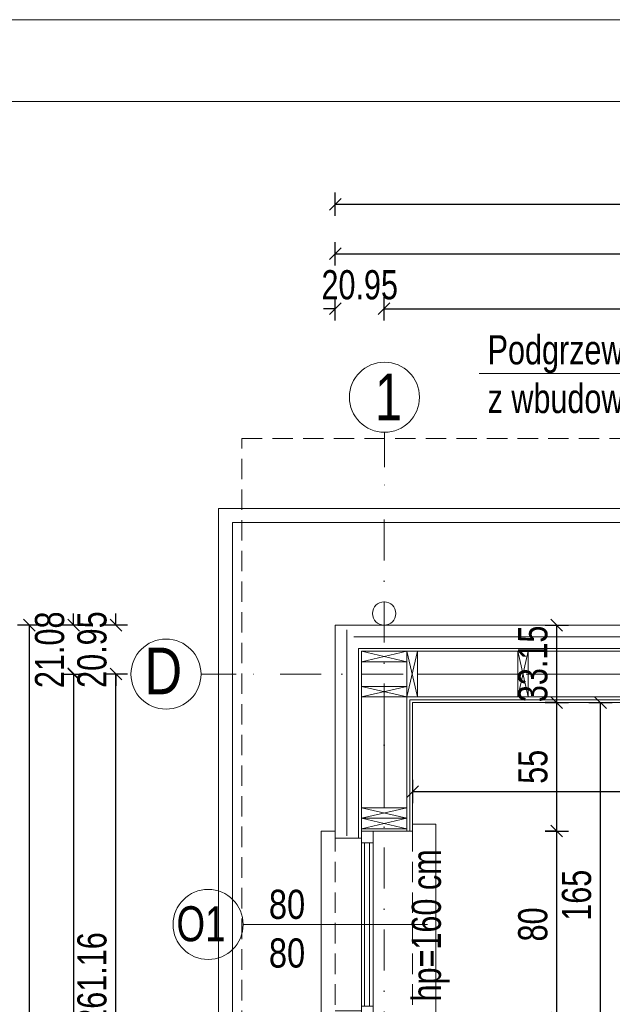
# Model space of a CAD drawing. Header units: inches. Extents: x 69729 to 77643, y -43505 to -36607.
# Tile 27 of 69: x 71486 to 71740, y -37986 to -37565. Entities that reach past the tile are written whole.
import ezdxf

# ---------------------------------------------------------------- set-up
doc = ezdxf.new("R2010")
doc.units = ezdxf.units.IN
doc.header["$MEASUREMENT"] = 0
doc.linetypes.add('DASHDOT', pattern=[1, 0.5, -0.25, 0, -0.25])
doc.linetypes.add('HIDDEN', pattern=[0.375, 0.25, -0.125])
doc.layers.get('0').update_dxf_attribs({"lineweight": 0})
doc.layers.get('Defpoints').update_dxf_attribs({"lineweight": 0})
for name, color, linetype, lineweight in [('A--tabelka rysunku', 7, 'Continuous', 0), ('p--dach', 2, 'Continuous', 30), ('p--dach-rura spustowa', 2, 'Continuous', 0), ('p--konst-słupy', 3, 'Continuous', 0), ('p--obrzeże bet.', 252, 'Continuous', 0), ('p--ocieplenie w.wew.', 53, 'Continuous', 0), ('p--ocieplenie-w.zew', 77, 'Continuous', 0), ('p--okna', 153, 'Continuous', 0), ('p--opis okna', 181, 'Continuous', 0), ('p--opisy dodatkowe', 33, 'Continuous', 0), ('p--opisy pomieszczeń', 31, 'Continuous', 0), ('p--osie konstr', 1, 'DASHDOT', 15), ('p--osie konstr.-NR', 1, 'DASHDOT', 15), ('p--płyta GK', 2, 'Continuous', 0), ('p--wymiary-1-50', 5, 'Continuous', 0), ('p--ściana szkielet', 3, 'Continuous', 0)]:
    doc.layers.add(name, color=color, linetype=linetype, lineweight=lineweight)
doc.styles.add('1-50', font='arial.ttf', dxfattribs={"width": 0.75, "height": 12.5})
doc.styles.get("Standard").update_dxf_attribs({"font": 'arial.ttf', "width": 0.75})
doc.styles.add('STYL-1', font='arial.ttf', dxfattribs={"width": 0.75})
doc.linetypes.add('BATTING', pattern='A,0.0001,-0.1,[134,ltypeshp.shx,S=0.1,R=0,X=-0.1,Y=0],-0.2,[134,ltypeshp.shx,S=0.1,R=180,X=0.1,Y=0],-0.1', length=0.4001)
doc.dimstyles.new('1-50', dxfattribs={"dimtxt": 12.5, "dimasz": 5, "dimexe": 5, "dimexo": 5, "dimgap": 0.09, "dimtad": 0, "dimdsep": 46, "dimtxsty": '1-50', "dimblk": 'OBLIQUE', "dimcen": 0.09, "dimadec": 0, "dimazin": 0, "dimtfac": 1, "dimtdec": 4, "dimtix": 1, "dimtofl": 0, "dimtmove": 2, "dimatfit": 3, "dimldrblk": 'OBLIQUE', "dimfxl": 5, "dimfxlon": 1, "dimtvp": 0.8, "dimtolj": 1, "dimtzin": 0, "dimarcsym": 0})

# ---------------------------------------------------------------- blocks, each defined once
blk = doc.blocks.new('_OBLIQUE')
at = {"color": 0, "linetype": 'ByBlock', "lineweight": -2}
for p, q in [((-0.5, -0.5), (0.5, 0.5)), ((0, 0), (0, 0))]:
    blk.add_line(p, q, dxfattribs=at)
blk = doc.blocks.new('*D18')
at = {"layer": 'Defpoints', "color": 0}
for p in [(71506.26, -37844.7), (71508.76, -38487.2), (71558.6, -38487.2)]:
    blk.add_point(p, dxfattribs=at)
at = {"layer": 'p--wymiary-1-50', "color": 0, "lineweight": -2}
for p, q in [((71508.76, -37844.7), (71508.76, -38487.2)), ((71511.26, -37844.7), (71513.76, -37844.7)), ((71513.76, -38487.2), (71503.76, -38487.2))]:
    blk.add_line(p, q, dxfattribs=at)
at = {"layer": 'p--wymiary-1-50', "color": 0, "lineweight": -2, "xscale": 5, "yscale": 5, "zscale": 5}
for p, rotation in [((71508.76, -37844.7), 90), ((71508.76, -38487.2), 270)]:
    blk.add_blockref('_OBLIQUE', p, dxfattribs=dict(at, rotation=rotation))
at = {"layer": 'p--wymiary-1-50', "color": 0, "linetype": 'Continuous', "ltscale": 12, "insert": (71498.55, -38165.95), "char_height": 12.5, "attachment_point": 5, "rotation": 90, "style": '1-50'}
blk.add_mtext('\\A1;642.5', dxfattribs=at)
blk = doc.blocks.new('*D28')
at = {"layer": 'Defpoints', "color": 0}
for p in [(71669.83, -37823.87), (71489.8, -38508.27), (71669.83, -38508.27)]:
    blk.add_point(p, dxfattribs=at)
at = {"layer": 'p--wymiary-1-50', "color": 0, "lineweight": -2}
for p, q in [((71494.8, -37823.87), (71484.8, -37823.87)), ((71489.8, -37823.87), (71489.8, -38508.27)), ((71494.8, -38508.27), (71484.8, -38508.27))]:
    blk.add_line(p, q, dxfattribs=at)
at = {"layer": 'p--wymiary-1-50', "color": 0, "lineweight": -2, "xscale": 5, "yscale": 5, "zscale": 5}
for p, rotation in [((71489.8, -37823.87), 90), ((71489.8, -38508.27), 270)]:
    blk.add_blockref('_OBLIQUE', p, dxfattribs=dict(at, rotation=rotation))
at = {"layer": 'p--wymiary-1-50', "color": 0, "linetype": 'Continuous', "ltscale": 12, "insert": (71479.59, -38166.07), "char_height": 12.5, "attachment_point": 5, "rotation": 90, "style": '1-50'}
blk.add_mtext('\\A1;684.4', dxfattribs=at)
blk = doc.blocks.new('*D31')
at = {"layer": 'Defpoints', "color": 0}
for p in [(71526.91, -37844.82), (71588.36, -37844.82), (71997.12, -38105.97)]:
    blk.add_point(p, dxfattribs=at)
at = {"layer": 'p--wymiary-1-50', "color": 0, "linetype": 'Continuous', "lineweight": -2}
for p, q in [((71531.91, -37844.82), (71521.91, -37844.82)), ((71526.91, -38105.97), (71526.91, -37844.82)), ((71531.91, -38105.97), (71521.91, -38105.97))]:
    blk.add_line(p, q, dxfattribs=at)
at = {"layer": 'p--wymiary-1-50', "color": 0, "lineweight": -2, "xscale": 5, "yscale": 5, "zscale": 5}
for p, rotation in [((71526.91, -37844.82), 90), ((71526.91, -38105.97), 270)]:
    blk.add_blockref('_OBLIQUE', p, dxfattribs=dict(at, rotation=rotation))
at = {"layer": 'p--wymiary-1-50', "color": 0, "linetype": 'Continuous', "ltscale": 12, "insert": (71516.7, -37975.39), "char_height": 12.5, "attachment_point": 5, "rotation": 90, "style": '1-50'}
blk.add_mtext('\\A1;261.16', dxfattribs=at)
blk = doc.blocks.new('*D32')
at = {"layer": 'Defpoints', "color": 0}
for p in [(71526.91, -37823.87), (71620.87, -37823.87), (71588.36, -37844.82)]:
    blk.add_point(p, dxfattribs=at)
at = {"layer": 'p--wymiary-1-50', "color": 0, "linetype": 'Continuous', "lineweight": -2}
for p, q in [((71526.91, -37823.87), (71526.91, -37818.87)), ((71531.91, -37823.87), (71521.91, -37823.87)), ((71531.91, -37844.82), (71521.91, -37844.82)), ((71526.91, -37844.82), (71526.91, -37849.82))]:
    blk.add_line(p, q, dxfattribs=at)
at = {"layer": 'p--wymiary-1-50', "color": 0, "lineweight": -2, "xscale": 5, "yscale": 5, "zscale": 5}
for p, rotation in [((71526.91, -37823.87), 270), ((71526.91, -37844.82), 90)]:
    blk.add_blockref('_OBLIQUE', p, dxfattribs=dict(at, rotation=rotation))
at = {"layer": 'p--wymiary-1-50', "color": 0, "linetype": 'Continuous', "ltscale": 12, "insert": (71516.7, -37834.34), "char_height": 12.5, "attachment_point": 5, "rotation": 90, "style": '1-50'}
blk.add_mtext('\\A1;20.95', dxfattribs=at)
blk = doc.blocks.new('*D33')
at = {"layer": 'Defpoints', "color": 0}
for p in [(71508.76, -37823.87), (71602.72, -37823.87), (71570.2, -37844.95)]:
    blk.add_point(p, dxfattribs=at)
at = {"layer": 'p--wymiary-1-50', "color": 0, "linetype": 'Continuous', "lineweight": -2}
for p, q in [((71508.76, -37823.87), (71508.76, -37818.87)), ((71513.76, -37823.87), (71503.76, -37823.87)), ((71513.76, -37844.95), (71503.76, -37844.95)), ((71508.76, -37844.95), (71508.76, -37849.95))]:
    blk.add_line(p, q, dxfattribs=at)
at = {"layer": 'p--wymiary-1-50', "color": 0, "lineweight": -2, "xscale": 5, "yscale": 5, "zscale": 5}
for p, rotation in [((71508.76, -37823.87), 270), ((71508.76, -37844.95), 90)]:
    blk.add_blockref('_OBLIQUE', p, dxfattribs=dict(at, rotation=rotation))
at = {"layer": 'p--wymiary-1-50', "color": 0, "linetype": 'Continuous', "ltscale": 12, "insert": (71498.55, -37834.41), "char_height": 12.5, "attachment_point": 5, "rotation": 90, "style": '1-50'}
blk.add_mtext('\\A1;21.08', dxfattribs=at)
blk = doc.blocks.new('*D68')
at = {"layer": 'Defpoints', "color": 0}
for p in [(71651.06, -37823.87), (71715.78, -37823.87), (71684.21, -37857.02)]:
    blk.add_point(p, dxfattribs=at)
at = {"layer": 'p--wymiary-1-50', "color": 0, "linetype": 'Continuous', "lineweight": -2}
for p, q in [((71710.78, -37823.87), (71720.78, -37823.87)), ((71715.78, -37857.02), (71715.78, -37823.87)), ((71710.78, -37857.02), (71720.78, -37857.02))]:
    blk.add_line(p, q, dxfattribs=at)
at = {"layer": 'p--wymiary-1-50', "color": 0, "lineweight": -2, "xscale": 5, "yscale": 5, "zscale": 5}
for p, rotation in [((71715.78, -37823.87), 90), ((71715.78, -37857.02), 270)]:
    blk.add_blockref('_OBLIQUE', p, dxfattribs=dict(at, rotation=rotation))
at = {"layer": 'p--wymiary-1-50', "color": 0, "linetype": 'Continuous', "ltscale": 12, "insert": (71705.57, -37840.45), "char_height": 12.5, "attachment_point": 5, "rotation": 90, "style": '1-50'}
blk.add_mtext('\\A1;33.15', dxfattribs=at)
blk = doc.blocks.new('*D104')
at = {"layer": 'Defpoints', "color": 0}
for p in [(71684.21, -37912.02), (71715.78, -37912.02), (71684.21, -37992.02)]:
    blk.add_point(p, dxfattribs=at)
at = {"layer": 'p--wymiary-1-50', "color": 0, "linetype": 'Continuous', "lineweight": -2}
for p, q in [((71710.78, -37912.02), (71720.78, -37912.02)), ((71715.78, -37992.02), (71715.78, -37912.02)), ((71710.78, -37992.02), (71720.78, -37992.02))]:
    blk.add_line(p, q, dxfattribs=at)
at = {"layer": 'p--wymiary-1-50', "color": 0, "lineweight": -2, "xscale": 5, "yscale": 5, "zscale": 5}
for p, rotation in [((71715.78, -37912.02), 90), ((71715.78, -37992.02), 270)]:
    blk.add_blockref('_OBLIQUE', p, dxfattribs=dict(at, rotation=rotation))
at = {"layer": 'p--wymiary-1-50', "color": 0, "linetype": 'Continuous', "ltscale": 12, "insert": (71705.57, -37952.02), "char_height": 12.5, "attachment_point": 5, "rotation": 90, "style": '1-50'}
blk.add_mtext('\\A1;80', dxfattribs=at)
blk = doc.blocks.new('*D105')
at = {"layer": 'Defpoints', "color": 0}
for p in [(71715.78, -37857.02), (71720.78, -37857.02), (71720.78, -37912.02)]:
    blk.add_point(p, dxfattribs=at)
at = {"layer": 'p--wymiary-1-50', "color": 0, "linetype": 'Continuous', "lineweight": -2}
for p, q in [((71715.78, -37857.02), (71710.78, -37857.02)), ((71715.78, -37912.02), (71715.78, -37857.02)), ((71715.78, -37912.02), (71710.78, -37912.02))]:
    blk.add_line(p, q, dxfattribs=at)
at = {"layer": 'p--wymiary-1-50', "color": 0, "lineweight": -2, "xscale": 5, "yscale": 5, "zscale": 5}
for p, rotation in [((71715.78, -37857.02), 90), ((71715.78, -37912.02), 270)]:
    blk.add_blockref('_OBLIQUE', p, dxfattribs=dict(at, rotation=rotation))
at = {"layer": 'p--wymiary-1-50', "color": 0, "linetype": 'Continuous', "ltscale": 12, "insert": (71705.61, -37884.52), "char_height": 12.5, "attachment_point": 5, "rotation": 90, "style": '1-50'}
blk.add_mtext('\\A1;55', dxfattribs=at)
blk = doc.blocks.new('*D167')
at = {"layer": 'Defpoints', "color": 0}
for p in [(72111.52, -37664.81), (71620.87, -37840.12), (72111.52, -37840.12)]:
    blk.add_point(p, dxfattribs=at)
at = {"layer": 'p--wymiary-1-50', "color": 0, "linetype": 'Continuous', "lineweight": -2}
for p, q in [((71620.87, -37669.81), (71620.87, -37659.81)), ((72111.52, -37669.81), (72111.52, -37659.81)), ((71620.87, -37664.81), (72111.52, -37664.81))]:
    blk.add_line(p, q, dxfattribs=at)
at = {"layer": 'p--wymiary-1-50', "color": 0, "lineweight": -2, "xscale": 5, "yscale": 5, "zscale": 5, "rotation": 180}
blk.add_blockref('_OBLIQUE', (71620.87, -37664.81), dxfattribs=at)
at = {"layer": 'p--wymiary-1-50', "color": 0, "lineweight": -2, "xscale": 5, "yscale": 5, "zscale": 5}
blk.add_blockref('_OBLIQUE', (72111.52, -37664.81), dxfattribs=at)
at = {"layer": 'p--wymiary-1-50', "color": 0, "linetype": 'Continuous', "ltscale": 12, "insert": (71866.2, -37654.6), "char_height": 12.5, "attachment_point": 5, "style": '1-50'}
blk.add_mtext('\\A1;490.65', dxfattribs=at)
blk = doc.blocks.new('*D172')
at = {"layer": 'Defpoints', "color": 0}
for p in [(72820.87, -37643.65), (71620.87, -37840.12), (72820.87, -37840.12)]:
    blk.add_point(p, dxfattribs=at)
at = {"layer": 'p--wymiary-1-50', "color": 0, "linetype": 'Continuous', "lineweight": -2}
for p, q in [((71620.87, -37648.65), (71620.87, -37638.65)), ((72820.87, -37648.65), (72820.87, -37638.65)), ((71620.87, -37643.65), (72820.87, -37643.65))]:
    blk.add_line(p, q, dxfattribs=at)
at = {"layer": 'p--wymiary-1-50', "color": 0, "lineweight": -2, "xscale": 5, "yscale": 5, "zscale": 5, "rotation": 180}
blk.add_blockref('_OBLIQUE', (71620.87, -37643.65), dxfattribs=at)
at = {"layer": 'p--wymiary-1-50', "color": 0, "lineweight": -2, "xscale": 5, "yscale": 5, "zscale": 5}
blk.add_blockref('_OBLIQUE', (72820.87, -37643.65), dxfattribs=at)
at = {"layer": 'p--wymiary-1-50', "color": 0, "linetype": 'Continuous', "ltscale": 12, "insert": (72220.87, -37633.44), "char_height": 12.5, "attachment_point": 5, "style": '1-50'}
blk.add_mtext('\\A1;1200', dxfattribs=at)
blk = doc.blocks.new('*D192')
at = {"layer": 'Defpoints', "color": 0}
for p in [(71684.21, -37857.02), (71734.51, -37857.02), (71717.46, -38022.02)]:
    blk.add_point(p, dxfattribs=at)
at = {"layer": 'p--wymiary-1-50', "color": 0, "linetype": 'Continuous', "lineweight": -2}
for p, q in [((71729.51, -37857.02), (71739.51, -37857.02)), ((71734.51, -38022.02), (71734.51, -37857.02)), ((71729.51, -38022.02), (71739.51, -38022.02))]:
    blk.add_line(p, q, dxfattribs=at)
at = {"layer": 'p--wymiary-1-50', "color": 0, "lineweight": -2, "xscale": 5, "yscale": 5, "zscale": 5}
for p, rotation in [((71734.51, -37857.02), 90), ((71734.51, -38022.02), 270)]:
    blk.add_blockref('_OBLIQUE', p, dxfattribs=dict(at, rotation=rotation))
at = {"layer": 'p--wymiary-1-50', "color": 0, "linetype": 'Continuous', "ltscale": 12, "insert": (71724.3, -37939.52), "char_height": 12.5, "attachment_point": 5, "rotation": 90, "style": '1-50'}
blk.add_mtext('\\A1;165', dxfattribs=at)
blk = doc.blocks.new('*D197')
at = {"layer": 'Defpoints', "color": 0}
for p in [(71641.82, -37688.4), (71641.82, -37773.87), (71620.87, -37823.87)]:
    blk.add_point(p, dxfattribs=at)
at = {"layer": 'p--wymiary-1-50', "color": 0, "linetype": 'Continuous', "lineweight": -2}
for p, q in [((71620.87, -37693.4), (71620.87, -37683.4)), ((71641.82, -37693.4), (71641.82, -37683.4)), ((71620.87, -37688.4), (71615.87, -37688.4)), ((71641.82, -37688.4), (71646.82, -37688.4))]:
    blk.add_line(p, q, dxfattribs=at)
at = {"layer": 'p--wymiary-1-50', "color": 0, "lineweight": -2, "xscale": 5, "yscale": 5, "zscale": 5}
blk.add_blockref('_OBLIQUE', (71620.87, -37688.4), dxfattribs=at)
at = {"layer": 'p--wymiary-1-50', "color": 0, "lineweight": -2, "xscale": 5, "yscale": 5, "zscale": 5, "rotation": 180}
blk.add_blockref('_OBLIQUE', (71641.82, -37688.4), dxfattribs=at)
at = {"layer": 'p--wymiary-1-50', "color": 0, "linetype": 'Continuous', "ltscale": 12, "insert": (71631.35, -37678.19), "char_height": 12.5, "attachment_point": 5, "style": '1-50'}
blk.add_mtext('\\A1;20.95', dxfattribs=at)
blk = doc.blocks.new('*D199')
at = {"layer": 'Defpoints', "color": 0}
for p in [(72005.32, -37688.4), (71641.82, -37773.87), (72005.32, -37773.87)]:
    blk.add_point(p, dxfattribs=at)
at = {"layer": 'p--wymiary-1-50', "color": 0, "linetype": 'Continuous', "lineweight": -2}
for p, q in [((71641.82, -37693.4), (71641.82, -37683.4)), ((72005.32, -37693.4), (72005.32, -37683.4)), ((71641.82, -37688.4), (72005.32, -37688.4))]:
    blk.add_line(p, q, dxfattribs=at)
at = {"layer": 'p--wymiary-1-50', "color": 0, "lineweight": -2, "xscale": 5, "yscale": 5, "zscale": 5, "rotation": 180}
blk.add_blockref('_OBLIQUE', (71641.82, -37688.4), dxfattribs=at)
at = {"layer": 'p--wymiary-1-50', "color": 0, "lineweight": -2, "xscale": 5, "yscale": 5, "zscale": 5}
blk.add_blockref('_OBLIQUE', (72005.32, -37688.4), dxfattribs=at)
at = {"layer": 'p--wymiary-1-50', "color": 0, "linetype": 'Continuous', "ltscale": 12, "insert": (71823.57, -37678.19), "char_height": 12.5, "attachment_point": 5, "style": '1-50'}
blk.add_mtext('\\A1;363.5', dxfattribs=at)
blk = doc.blocks.new('okno-80-33.15')
at = {"linetype": 'Continuous', "ltscale": 35}
for p, q in [((-3, 10), (83, 10)), ((0, -39.15), (80, -39.15))]:
    blk.add_line(p, q, dxfattribs=at)
for p, q in [((-3, 0), (-3, 10)), ((83, 0), (83, 10)), ((0, 0), (-3, 0)), ((0, -21.95), (0, 0)), ((80, 0), (80, -21.95)), ((80, 0), (83, 0)), ((0, -21.95), (0, -16.95)), ((0, -16.95), (5, -16.95)), ((5, -16.95), (75, -16.95)), ((5, -16.95), (5, -21.95)), ((5, -18.45), (75, -18.45)), ((5, -20.61), (75, -20.61)), ((75, -21.95), (75, -16.95)), ((75, -16.95), (80, -16.95)), ((80, -16.95), (80, -21.95)), ((5, -21.95), (0, -21.95)), ((3, -33.15), (3, -21.95)), ((75, -21.95), (5, -21.95)), ((80, -21.95), (75, -21.95)), ((77, -21.95), (77, -33.15)), ((0, -39.15), (0, -33.15)), ((80, -33.15), (80, -39.15))]:
    blk.add_line(p, q)
at = {"linetype": 'HIDDEN', "ltscale": 35}
for p, q in [((0, 0), (80, 0)), ((0, -33.15), (80, -33.15))]:
    blk.add_line(p, q, dxfattribs=at)
blk = doc.blocks.new('ukł.słupów')
for p, q in [((0, 657.5), (19.5, 662)), ((0, 662), (19.5, 657.5)), ((19.5, 662), (24, 642.5)), ((24, 662), (19.5, 642.5)), ((67, 662), (71.5, 642.5)), ((71.5, 662), (67, 642.5)), ((0, 647), (19.5, 642.5)), ((0, 642.5), (19.5, 647)), ((0, 590.55), (19.5, 595.05)), ((0, 595.05), (19.5, 590.55)), ((0, 586.05), (19.5, 590.55)), ((0, 590.55), (19.5, 586.05))]:
    blk.add_line(p, q)
for points in [[(0, 662), (19.5, 662), (19.5, 657.5), (0, 657.5)], [(24, 662), (24, 642.5), (19.5, 642.5), (19.5, 662)], [(71.5, 662), (71.5, 642.5), (67, 642.5), (67, 662)], [(0, 642.5), (19.5, 642.5), (19.5, 647), (0, 647)], [(0, 595.05), (19.5, 595.05), (19.5, 590.55), (0, 590.55)], [(0, 590.55), (19.5, 590.55), (19.5, 586.05), (0, 586.05)]]:
    blk.add_lwpolyline(points, close=True)
at = {"color": 4, "ltscale": 35}
blk.add_lwpolyline([(0, 586.05), (19.5, 586.05)], dxfattribs=at)
blk = doc.blocks.new('*D412')
at = {"layer": 'Defpoints', "color": 0}
for p in [(71654.02, -37884.52), (71997.12, -37884.52), (71997.12, -37895.11)]:
    blk.add_point(p, dxfattribs=at)
at = {"layer": 'p--wymiary-1-50', "color": 0, "linetype": 'Continuous', "lineweight": -2}
for p, q in [((71654.02, -37890.11), (71654.02, -37900.11)), ((71997.12, -37890.11), (71997.12, -37900.11)), ((71654.02, -37895.11), (71997.12, -37895.11))]:
    blk.add_line(p, q, dxfattribs=at)
at = {"layer": 'p--wymiary-1-50', "color": 0, "lineweight": -2, "xscale": 5, "yscale": 5, "zscale": 5, "rotation": 180}
blk.add_blockref('_OBLIQUE', (71654.02, -37895.11), dxfattribs=at)
at = {"layer": 'p--wymiary-1-50', "color": 0, "lineweight": -2, "xscale": 5, "yscale": 5, "zscale": 5}
blk.add_blockref('_OBLIQUE', (71997.12, -37895.11), dxfattribs=at)
at = {"layer": 'p--wymiary-1-50', "color": 0, "linetype": 'Continuous', "ltscale": 12, "insert": (71787.34, -37884.78), "char_height": 12.5, "attachment_point": 5, "style": '1-50'}
blk.add_mtext('\\A1;343.1', dxfattribs=at)

msp = doc.modelspace()

# ---------------------------------------------------------------- linework, layer by layer
at = {"layer": 'A--tabelka rysunku', "linetype": 'Continuous'}
for points in [[(71342.65, -39049.605), (73442.65, -39049.605), (73442.65, -37564.605), (71342.65, -37564.605)], [(71342.65, -39049.605), (73442.65, -39049.605), (73442.65, -37564.605), (71342.65, -37564.605)], [(71467.65, -39014.605), (73407.65, -39014.605), (73407.65, -37599.605), (71467.65, -37599.605)]]:
    msp.add_lwpolyline(points, close=True, dxfattribs=at)
at = {"layer": 'p--dach', "linetype": 'HIDDEN', "lineweight": 20, "ltscale": 35}
msp.add_lwpolyline([(71580.871, -37743.871), (72860.871, -37743.871), (72860.871, -38588.271), (71580.871, -38588.271)], close=True, dxfattribs=at)
at = {"layer": 'p--dach-rura spustowa', "linetype": 'Continuous', "lineweight": 0, "ltscale": 75}
msp.add_circle((71641.821, -37818.871), 5, dxfattribs=at)
at = {"layer": 'p--obrzeże bet.', "linetype": 'Continuous', "ltscale": 35}
for points in [[(72417.471, -38558.271), (72870.871, -38558.271), (72870.871, -37773.871), (71570.871, -37773.871), (71570.871, -38564.271), (72024.271, -38564.271)], [(72411.471, -38552.271), (72864.871, -38552.271), (72864.871, -37779.871), (71576.871, -37779.871), (71576.871, -38558.271), (72030.271, -38558.271)]]:
    msp.add_lwpolyline(points, dxfattribs=at)
at = {"layer": 'p--ocieplenie w.wew.', "linetype": 'BATTING', "ltscale": 19.5}
for p, q in [((71656.071, -37844.821), (71699.071, -37844.821)), ((71703.571, -37844.821), (71761.571, -37844.821)), ((71641.821, -37854.571), (71641.821, -37902.021))]:
    msp.add_line(p, q, dxfattribs=at)
at = {"layer": 'p--ocieplenie-w.zew', "linetype": 'BATTING', "ltscale": 10}
for p, q in [((71625.871, -37914.021), (71625.871, -37825.871)), ((71628.871, -37828.871), (72110.521, -37828.871))]:
    msp.add_line(p, q, dxfattribs=at)
at = {"layer": 'p--opis okna'}
msp.add_line((71581.391, -37952.021), (71660.352, -37952.021), dxfattribs=at)
msp.add_circle((71566.391, -37952.021), 15, dxfattribs=at)
at = {"layer": 'p--opisy dodatkowe'}
msp.add_lwpolyline([(71682.583, -37716.096), (71939.846, -37716.096), (71971.713, -37879.915)], dxfattribs=at)
at = {"layer": 'p--osie konstr', "linetype": 'DASHDOT', "ltscale": 35}
for p, q in [((71641.821, -38533.271), (71641.821, -37773.871)), ((72878.438, -37844.821), (71595.871, -37844.821))]:
    msp.add_line(p, q, dxfattribs=at)
at = {"layer": 'p--osie konstr.-NR', "linetype": 'DASHDOT', "ltscale": 30}
for p, q in [((71641.941, -37741.272), (71641.941, -37766.272)), ((71563.357, -37844.826), (71588.357, -37844.826))]:
    msp.add_line(p, q, dxfattribs=at)
at = {"layer": 'p--osie konstr.-NR', "linetype": 'Continuous', "ltscale": 35}
for centre in [(71641.941, -37726.272), (71548.357, -37844.826)]:
    msp.add_circle(centre, 15, dxfattribs=at)
at = {"layer": 'p--płyta GK', "ltscale": 35}
for p, q in [((71652.771, -37855.771), (71998.371, -37855.771)), ((71652.771, -37912.021), (71652.771, -37855.771)), ((71654.021, -37857.021), (71997.121, -37857.021)), ((71654.021, -37912.021), (71654.021, -37857.021))]:
    msp.add_line(p, q, dxfattribs=at)
at = {"layer": 'p--ściana szkielet', "ltscale": 35}
for p, q in [((71620.871, -37823.871), (72111.521, -37823.871)), ((71620.871, -37915.021), (71620.871, -37823.871)), ((71630.871, -37833.871), (72111.521, -37833.871)), ((71630.871, -37915.021), (71630.871, -37833.871)), ((71632.071, -37835.071), (72253.221, -37835.071)), ((71632.071, -37915.021), (71632.071, -37835.071)), ((71651.571, -37912.021), (71651.571, -37835.071)), ((71632.071, -37854.571), (72108.521, -37854.571))]:
    msp.add_line(p, q, dxfattribs=at)
msp.add_lwpolyline([(71620.871, -37915.021), (71632.071, -37915.021), (71632.071, -37912.021), (71654.021, -37912.021)], dxfattribs=at)

# ---------------------------------------------------------------- block references
at = {"layer": 'p--konst-słupy'}
msp.add_blockref('ukł.słupów', (71632.071, -38497.071), dxfattribs=at)
at = {"layer": 'p--okna', "linetype": 'Continuous', "rotation": 270}
msp.add_blockref('okno-80-33.15', (71654.021, -37912.021), dxfattribs=at)

# ---------------------------------------------------------------- texts
at = {"layer": 'p--opis okna', "insert": (71653.65, -37985.018), "char_height": 12.5, "width": 128.63421, "attachment_point": 1, "rotation": 90, "style": '1-50'}
msp.add_mtext('hp=160 cm', dxfattribs=at)
at = {"layer": 'p--opis okna', "style": '1-50'}
for s, insert, char_height, width, attachment_point in [('O1', (71573.824, -37959.437), 15, 74.01038, 9), ('{\\W0.8;80\\P80}', (71607.978, -37937.157), 12.5, 45.287, 3)]:
    msp.add_mtext(s, dxfattribs=dict(at, insert=insert, char_height=char_height, width=width, attachment_point=attachment_point))
at = {"layer": 'p--opisy dodatkowe', "insert": (71686.147, -37736.821), "char_height": 12.5, "width": 261.63963, "attachment_point": 7, "style": 'STYL-1'}
msp.add_mtext('Podgrzewacz wody użytkowej wiszący 50 l\\Pz wbudowanym zaworem mieszającym ', dxfattribs=at)
at = {"layer": 'p--opisy pomieszczeń', "insert": (71803.644, -37976.391), "char_height": 12.5, "width": 98, "attachment_point": 3, "style": '1-50'}
msp.add_mtext('h=280 cm', dxfattribs=at)
at = {"layer": 'p--osie konstr.-NR', "linetype": 'Continuous', "ltscale": 35, "char_height": 20, "width": 63.5564}
for s, insert, attachment_point in [('1', (71637.901, -37736.164), 7), ('{\\W0.8;D}', (71555.272, -37833.461), 3)]:
    msp.add_mtext(s, dxfattribs=dict(at, insert=insert, attachment_point=attachment_point))

# ---------------------------------------------------------------- dimensions: what is measured, and where the dimension line sits
at = {"layer": 'p--wymiary-1-50', "linetype": 'Continuous'}
for base, p1, p2, picture, middle in [((72820.871, -37643.654), (71620.871, -37840.119), (72820.871, -37840.119), '*D172', (72220.871, -37633.444)), ((72111.521, -37664.812), (71620.871, -37840.119), (72111.521, -37840.119), '*D167', (71866.196, -37654.602)), ((71641.821, -37688.401), (71620.871, -37823.871), (71641.821, -37773.871), '*D197', (71631.346, -37678.191)), ((72005.321, -37688.401), (71641.821, -37773.871), (72005.321, -37773.871), '*D199', (71823.571, -37678.191))]:
    dim = msp.add_linear_dim(base=base, p1=p1, p2=p2, dimstyle='1-50', dxfattribs=at)
    dim.commit()
    dim.dimension.update_dxf_attribs({"geometry": picture, "text_midpoint": middle})
for base, p1, p2, picture, middle in [((71508.758447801, -37823.870536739), (71570.202866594, -37844.945536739), (71602.717267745, -37823.870536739), '*D33', (71498.548447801, -37834.408036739)), ((71526.912499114, -37823.870536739), (71588.356917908, -37844.815536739), (71620.871319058, -37823.870536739), '*D32', (71516.702499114, -37834.343036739)), ((71715.784, -37823.871), (71684.211, -37857.021), (71651.061, -37823.871), '*D68', (71705.574, -37840.446)), ((71526.912499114, -37844.815536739), (71997.121319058, -38105.970536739), (71588.356917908, -37844.815536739), '*D31', (71516.702499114, -37975.393036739)), ((71734.511, -37857.021), (71717.461, -38022.021), (71684.211, -37857.021), '*D192', (71724.301, -37939.521)), ((71715.784, -37857.021), (71720.784, -37912.021), (71720.784, -37857.021), '*D105', (71705.614, -37884.521)), ((71715.784, -37912.021), (71684.211, -37992.021), (71684.211, -37912.021), '*D104', (71705.574, -37952.021))]:
    dim = msp.add_linear_dim(base=base, p1=p1, p2=p2, angle=90, dimstyle='1-50', dxfattribs=at)
    dim.commit()
    dim.dimension.update_dxf_attribs({"geometry": picture, "text_midpoint": middle})
at = {"layer": 'p--wymiary-1-50'}
dim = msp.add_linear_dim(base=(71489.805, -38508.271), p1=(71669.831, -37823.871), p2=(71669.831, -38508.271), angle=90, dimstyle='1-50', override={"dimtxt": 12.5}, dxfattribs=at)
dim.commit()
dim.dimension.update_dxf_attribs({"geometry": '*D28', "text_midpoint": (71479.595, -38166.071)})
dim = msp.add_linear_dim(base=(71508.758, -38487.196), p1=(71506.258, -37844.696), p2=(71558.597, -38487.196), angle=90, dimstyle='1-50', dxfattribs=at)
dim.commit()
dim.dimension.update_dxf_attribs({"geometry": '*D18', "text_midpoint": (71498.548, -38165.946)})
at = {"layer": 'p--wymiary-1-50', "linetype": 'Continuous'}
dim = msp.add_linear_dim(base=(71997.121, -37895.107), p1=(71654.021, -37884.521), p2=(71997.121, -37884.521), dimstyle='1-50', override={"dimtxt": 12.5}, dxfattribs=at)
dim.commit()
dim.dimension.update_dxf_attribs({"geometry": '*D412', "text_midpoint": (71787.338, -37884.777), "dimtype": 160})

doc.saveas('drawing.dxf')
